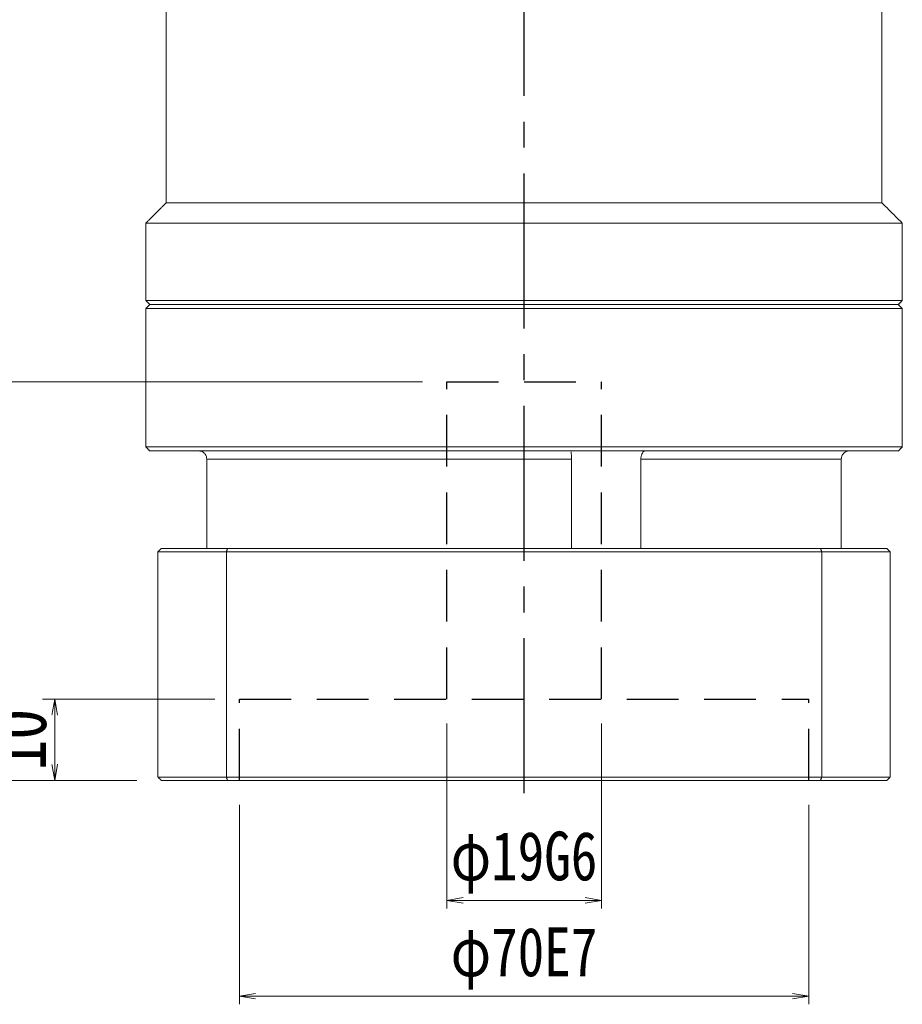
# Model space of a CAD drawing. Header units: millimetres. Extents: x -20 to 755, y -1 to 540.
# Tile 3 of 5: x 157 to 266, y 194 to 315. Entities that reach past the tile are written whole.
import ezdxf

# ---------------------------------------------------------------- set-up
doc = ezdxf.new("R2010")
doc.units = ezdxf.units.MM
doc.linetypes.add('CENTER2', pattern=[28.575, 19.05, -3.175, 3.175, -3.175])
doc.linetypes.add('DASHED2', pattern=[9.525, 6.35, -3.175])
doc.layers.add('3中心线层', color=1, linetype='CENTER2')
doc.layers.add('4虚线层', color=6, linetype='DASHED2')
doc.layers.add('粗实线层', color=7, linetype='Continuous', lineweight=35)
doc.styles.add('宋体', font='SimSun.ttf', dxfattribs={"width": 0.8})
doc.dimstyles.new('A水平标注$0', dxfattribs={"dimtxt": 3.5, "dimasz": 2, "dimexe": 1.5, "dimexo": 3, "dimgap": 1.1, "dimtad": 1, "dimtoh": 1, "dimdec": 4, "dimdsep": 46, "dimtxsty": '宋体', "dimblk": 'OPEN', "dimcen": 3, "dimclrd": 3, "dimclre": 3, "dimclrt": 6, "dimadec": 0, "dimazin": 0, "dimtm": 1e-09, "dimtfac": 1, "dimtdec": 4, "dimtix": 1, "dimtmove": 0, "dimatfit": 3, "dimldrblk": 'OPEN', "dimfxl": 0, "dimlwd": 13, "dimlwe": 13, "dimarcsym": 0})
doc.dimstyles.new('D直径标注φ25', dxfattribs={"dimtxt": 3.5, "dimasz": 2, "dimexe": 1, "dimexo": 3, "dimtad": 1, "dimtoh": 1, "dimdec": 1, "dimdsep": 46, "dimtxsty": '宋体', "dimblk": 'OPEN', "dimcen": 3, "dimclrd": 3, "dimclre": 3, "dimclrt": 130, "dimadec": 0, "dimazin": 0, "dimtm": 1e-09, "dimtfac": 1, "dimtdec": 1, "dimtmove": 0, "dimatfit": 0, "dimldrblk": 'OPEN', "dimfxl": 0, "dimlwd": 13, "dimlwe": 13, "dimarcsym": 0})

# ---------------------------------------------------------------- blocks, each defined once
blk = doc.blocks.new('_Open')
at = {"color": 0, "linetype": 'ByBlock', "lineweight": -2}
for p, q in [((-1, 0.167), (0, 0)), ((-1, -0.167), (0, 0)), ((0, 0), (-1, 0))]:
    blk.add_line(p, q, dxfattribs=at)
blk = doc.blocks.new('*D44')
at = {"color": 3, "lineweight": 13, "transparency": 16777216}
for p, q in [((184.07, 218.61), (184.07, 194.08)), ((254.07, 218.61), (254.07, 194.08)), ((186.07, 195.08), (252.07, 195.08))]:
    blk.add_line(p, q, dxfattribs=at)
at = {"layer": 'Defpoints', "color": 0, "transparency": 16777216}
for p in [(184.07, 221.61), (254.07, 221.61), (254.07, 195.08)]:
    blk.add_point(p, dxfattribs=at)
at = {"color": 3, "lineweight": 13, "transparency": 16777216, "xscale": 2, "yscale": 2, "zscale": 2, "rotation": 180}
blk.add_blockref('_Open', (184.07, 195.08), dxfattribs=at)
at = {"color": 3, "lineweight": 13, "transparency": 16777216, "xscale": 2, "yscale": 2, "zscale": 2}
blk.add_blockref('_Open', (254.07, 195.08), dxfattribs=at)
at = {"color": 130, "transparency": 16777216, "insert": (219.07, 199.71), "char_height": 6, "attachment_point": 5, "style": '宋体', "bg_fill": 3, "box_fill_scale": 1.1, "bg_fill_color": 256, "bg_fill_true_color": 13158600, "bg_fill_transparency": 0}
blk.add_mtext('φ70E7', dxfattribs=at)
blk = doc.blocks.new('*D45')
at = {"color": 3, "lineweight": 13, "transparency": 16777216}
for p, q in [((209.57, 228.61), (209.57, 205.86)), ((228.57, 228.61), (228.57, 205.86)), ((211.57, 206.86), (226.57, 206.86))]:
    blk.add_line(p, q, dxfattribs=at)
at = {"layer": 'Defpoints', "color": 0, "transparency": 16777216}
for p in [(209.57, 231.61), (228.57, 231.61), (228.57, 206.86)]:
    blk.add_point(p, dxfattribs=at)
at = {"color": 3, "lineweight": 13, "transparency": 16777216, "xscale": 2, "yscale": 2, "zscale": 2, "rotation": 180}
blk.add_blockref('_Open', (209.57, 206.86), dxfattribs=at)
at = {"color": 3, "lineweight": 13, "transparency": 16777216, "xscale": 2, "yscale": 2, "zscale": 2}
blk.add_blockref('_Open', (228.57, 206.86), dxfattribs=at)
at = {"color": 130, "transparency": 16777216, "insert": (219.07, 211.5), "char_height": 6, "attachment_point": 5, "style": '宋体'}
blk.add_mtext('φ19G6', dxfattribs=at)
blk = doc.blocks.new('*D46')
at = {"layer": 'Defpoints', "color": 0, "transparency": 16777216}
for p in [(184.07, 231.61), (161.37, 221.61), (174.47, 221.61)]:
    blk.add_point(p, dxfattribs=at)
at = {"layer": '粗实线层', "color": 3, "lineweight": 13, "transparency": 16777216}
for p, q in [((181.07, 231.61), (159.87, 231.61)), ((161.37, 229.61), (161.37, 223.61)), ((171.47, 221.61), (159.87, 221.61))]:
    blk.add_line(p, q, dxfattribs=at)
at = {"layer": '粗实线层', "color": 3, "lineweight": 13, "transparency": 16777216, "xscale": 2, "yscale": 2, "zscale": 2}
for p, rotation in [((161.37, 231.61), 90), ((161.37, 221.61), 270)]:
    blk.add_blockref('_Open', p, dxfattribs=dict(at, rotation=rotation))
at = {"layer": '粗实线层', "color": 6, "transparency": 16777216, "insert": (156.87, 226.61), "char_height": 7, "attachment_point": 5, "rotation": 90, "style": '宋体', "bg_fill": 3, "box_fill_scale": 1.1, "bg_fill_color": 256, "bg_fill_true_color": 13158600, "bg_fill_transparency": 0}
blk.add_mtext('10', dxfattribs=at)
blk = doc.blocks.new('*D47')
at = {"layer": 'Defpoints', "color": 0, "transparency": 16777216}
for p in [(209.57, 270.61), (147.12, 221.61), (174.47, 221.61)]:
    blk.add_point(p, dxfattribs=at)
at = {"layer": '粗实线层', "color": 3, "lineweight": 13, "transparency": 16777216}
for p, q in [((206.57, 270.61), (145.62, 270.61)), ((147.12, 268.61), (147.12, 223.61)), ((171.47, 221.61), (145.62, 221.61))]:
    blk.add_line(p, q, dxfattribs=at)
at = {"layer": '粗实线层', "color": 3, "lineweight": 13, "transparency": 16777216, "xscale": 2, "yscale": 2, "zscale": 2}
for p, rotation in [((147.12, 270.61), 90), ((147.12, 221.61), 270)]:
    blk.add_blockref('_Open', p, dxfattribs=dict(at, rotation=rotation))
at = {"layer": '粗实线层', "color": 6, "transparency": 16777216, "insert": (142.62, 246.11), "char_height": 7, "attachment_point": 5, "rotation": 90, "style": '宋体', "bg_fill": 3, "box_fill_scale": 1.1, "bg_fill_color": 256, "bg_fill_true_color": 13158600, "bg_fill_transparency": 0}
blk.add_mtext('49', dxfattribs=at)

msp = doc.modelspace()

# ---------------------------------------------------------------- linework, layer by layer
at = {"color": 7, "linetype": 'Continuous', "lineweight": 15}
for p, q in [((263.06807, 292.60985), (175.06807, 292.60985)), ((265.56807, 290.10985), (172.56807, 290.10985)), ((265.56807, 280.60985), (172.56807, 280.60985)), ((219.06807, 280.10985), (173.06807, 280.10985)), ((173.06807, 280.10985), (265.06807, 280.10985)), ((265.06807, 280.10985), (219.06807, 280.10985)), ((172.56807, 279.60985), (219.06807, 279.60985)), ((219.06807, 279.60985), (265.56807, 279.60985)), ((265.56807, 262.60985), (172.56807, 262.60985)), ((173.06807, 262.10985), (265.06807, 262.10985)), ((180.0673, 261.10985), (224.8965, 261.10985)), ((180.0673, 250.10985), (180.0673, 261.10985)), ((224.8965, 261.10985), (224.8965, 250.10985)), ((233.42791, 250.10985), (233.42791, 261.10985)), ((233.42791, 261.10985), (258.06883, 261.10985)), ((258.06883, 261.10985), (258.06883, 250.10985)), ((174.06807, 249.70985), (182.47572, 249.70985)), ((174.06807, 249.70985), (174.06807, 222.00985)), ((182.6181, 250.10985), (174.46807, 250.10985)), ((182.47572, 249.70985), (182.47572, 222.00985)), ((182.47572, 249.70985), (255.66042, 249.70985)), ((255.51803, 250.10985), (182.6181, 250.10985)), ((263.66807, 250.10985), (255.51803, 250.10985)), ((255.66042, 249.70985), (255.66042, 222.00985)), ((255.66042, 249.70985), (264.06807, 249.70985)), ((264.06807, 249.70985), (264.06807, 222.00985)), ((182.47572, 222.00985), (174.06807, 222.00985)), ((174.46807, 221.60985), (182.6181, 221.60985)), ((255.66042, 222.00985), (182.47572, 222.00985)), ((182.6181, 221.60985), (255.51803, 221.60985)), ((255.51803, 221.60985), (263.66807, 221.60985)), ((264.06807, 222.00985), (255.66042, 222.00985))]:
    msp.add_line(p, q, dxfattribs=at)
for points in [[(175.06807, 292.60985), (175.06807, 318.60985)], [(263.06807, 318.60985), (263.06807, 292.60985)], [(172.56807, 290.10985), (175.06807, 292.60985)], [(263.06807, 292.60985), (265.56807, 290.10985)], [(172.56807, 280.60985), (172.56807, 290.10985)], [(265.56807, 290.10985), (265.56807, 280.60985)], [(173.06807, 280.10985), (172.56807, 280.60985)], [(172.56807, 279.60985), (173.06807, 280.10985)], [(265.56807, 280.60985), (265.06807, 280.10985)], [(265.06807, 280.10985), (265.56807, 279.60985)], [(172.56807, 262.60985), (172.56807, 279.60985)], [(265.56807, 279.60985), (265.56807, 262.60985)], [(173.06807, 262.10985), (172.56807, 262.60985)], [(265.56807, 262.60985), (265.06807, 262.10985)], [(174.06807, 249.70985), (174.46807, 250.10985)], [(182.47572, 249.70985), (182.6181, 250.10985)], [(255.66042, 249.70985), (255.51803, 250.10985)], [(263.66807, 250.10985), (264.06807, 249.70985)], [(174.06807, 222.00985), (174.46807, 221.60985)], [(182.6181, 221.60985), (182.47572, 222.00985)], [(255.51803, 221.60985), (255.66042, 222.00985)], [(263.66807, 221.60985), (264.06807, 222.00985)]]:
    msp.add_open_spline(points, degree=1, dxfattribs=at)
for points, knots in [([(180.0673, 261.10985), (180.05707, 261.21993), (180.0366, 261.44007), (179.87703, 261.73497), (179.63781, 261.96289), (179.36033, 262.09064), (179.16982, 262.10427), (179.09184, 262.10985)], [0, 0, 0, 0, 0.324175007, 0.648284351, 0.979229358, 1.316860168, 1.550819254, 1.550819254, 1.550819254, 1.550819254]), ([(224.86648, 261.98633), (224.86601, 261.97885), (224.86303, 261.93177), (224.87568, 261.74858), (224.89185, 261.45558), (224.89495, 261.22511), (224.8965, 261.10985)], [0, 0, 0, 0, 0.0513915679, 0.3237471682, 0.6004135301, 0.8771995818, 0.8771995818, 0.8771995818, 0.8771995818]), ([(233.42791, 261.10985), (233.43454, 261.21993), (233.4478, 261.44007), (233.54713, 261.73497), (233.68357, 261.96289), (233.82524, 262.09064), (233.90776, 262.10427), (233.94154, 262.10985)], [0, 0, 0, 0, 0.251379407, 0.502707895, 0.759337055, 1.021150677, 1.202572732, 1.202572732, 1.202572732, 1.202572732]), ([(259.04429, 262.10985), (259.0274, 262.10957), (258.90208, 262.1075), (258.66985, 262.05417), (258.38919, 261.87892), (258.18029, 261.6155), (258.08074, 261.34166), (258.07186, 261.16884), (258.06883, 261.10985)], [0, 0, 0, 0, 0.05070556, 0.376081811, 0.704498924, 1.040598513, 1.377079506, 1.551483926, 1.551483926, 1.551483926, 1.551483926])]:
    msp.add_open_spline(points, degree=3, knots=knots, dxfattribs=at)
at = {"layer": '3中心线层'}
msp.add_line((219.07156, 220.03226), (219.06948, 326.60985), dxfattribs=at)
at = {"layer": '4虚线层'}
for p, q in [((209.57052, 270.60985), (228.57052, 270.60985)), ((209.57122, 231.60985), (209.57052, 270.60985)), ((228.57122, 231.60985), (228.57052, 270.60985)), ((184.07122, 231.60985), (254.07122, 231.60985)), ((184.07139, 221.60985), (184.07122, 231.60985)), ((254.07139, 221.60985), (254.07122, 231.60985))]:
    msp.add_line(p, q, dxfattribs=at)

# ---------------------------------------------------------------- next in the draw order: dimensions: what is measured, and where the dimension line sits
dim = msp.add_linear_dim(base=(254.07139, 195.07965), p1=(184.07139, 221.60985), p2=(254.07139, 221.60985), text='φ<>E7', dimstyle='D直径标注φ25', override={"dimtxt": 6, "dimgap": 1.5, "dimpost": '<>', "dimtvp": 0.1})
dim.commit()
dim.dimension.update_dxf_attribs({"geometry": '*D44', "text_midpoint": (219.07139, 195.07965), "dimtype": 160})

# ---------------------------------------------------------------- next in the draw order: dimensions: what is measured, and where the dimension line sits
dim = msp.add_linear_dim(base=(228.57122, 206.86331), p1=(209.57122, 231.60985), p2=(228.57122, 231.60985), text='φ<>G6', dimstyle='D直径标注φ25', override={"dimtxt": 6, "dimgap": 1.5, "dimpost": '<>', "dimtvp": 0.1, "dimtfill": 0})
dim.commit()
dim.dimension.update_dxf_attribs({"geometry": '*D45', "text_midpoint": (219.07122, 206.86331), "dimtype": 160})
at = {"layer": '粗实线层'}
dim = msp.add_linear_dim(base=(161.36534, 221.60985), p1=(184.07122, 231.60985), p2=(174.46807, 221.60985), angle=90, dimstyle='A水平标注$0', override={"dimtxt": 7, "dimgap": 1, "dimdec": 1, "dimpost": '<>', "dimblk": 'Open', "dimtvp": 0.1, "dimtfill": 1, "dimtfillclr": 256}, dxfattribs=at)
dim.commit()
dim.dimension.update_dxf_attribs({"geometry": '*D46', "text_midpoint": (156.86534, 226.60985)})

# ---------------------------------------------------------------- next in the draw order: dimensions: what is measured, and where the dimension line sits
dim = msp.add_linear_dim(base=(147.11876, 221.60985), p1=(209.57052, 270.60985), p2=(174.46807, 221.60985), angle=90, dimstyle='A水平标注$0', override={"dimtxt": 7, "dimgap": 1, "dimdec": 1, "dimpost": '<>', "dimblk": 'Open', "dimtvp": 0.1, "dimtfill": 1, "dimtfillclr": 256}, dxfattribs=at)
dim.commit()
dim.dimension.update_dxf_attribs({"geometry": '*D47', "text_midpoint": (142.61876, 246.10985)})

doc.saveas('drawing.dxf')
